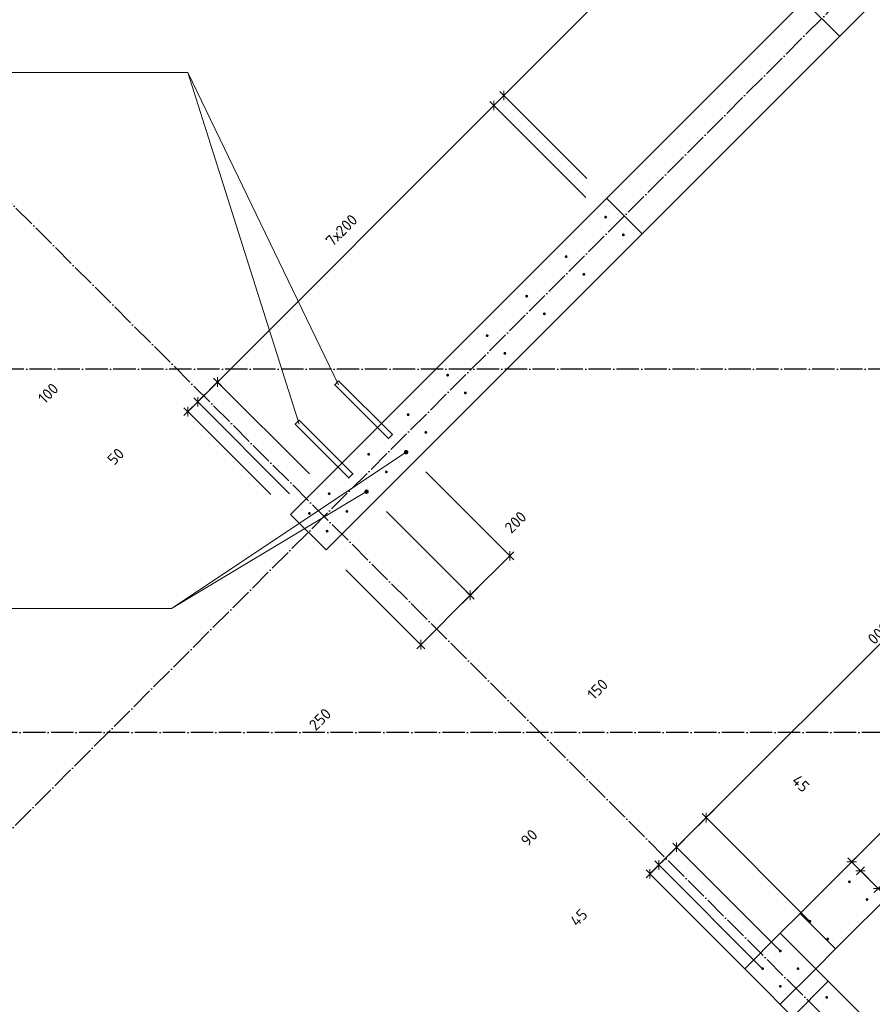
# Model space of a CAD drawing. Header units: millimetres. Extents: x -1001 to 124100, y -72947 to 40304.
# Tile 38 of 104: x 88541 to 91594, y -57073 to -53549. Entities that reach past the tile are written whole.
import ezdxf

# ---------------------------------------------------------------- set-up
doc = ezdxf.new("R2010")
doc.units = ezdxf.units.MM
doc.header["$PDMODE"] = 65
for name, pattern in [('______11', [100, 80, -10, 0, -10]), ('______5', [220, 160, -20, 20, -20]), ('________', [0])]:
    doc.linetypes.add(name, pattern=pattern)
doc.layers.add('Арм.стержн. Выпуски', color=180, linetype='Continuous', lineweight=35)
doc.layers.add('Размерная линия_ общее_1', color=7, linetype='Continuous', lineweight=13)
doc.layers.add('Осевая линия_ общее', color=7, linetype='______5', lineweight=13, true_color=0xa0a0a0)
doc.styles.add('ISOCPEUR', font='ISOCPEUR')
doc.dimstyles.new('DIMSTYLE_11', dxfattribs={"dimtxt": 40, "dimasz": 40, "dimexe": 0, "dimexo": 0, "dimgap": 20, "dimtad": 2, "dimdec": 0, "dimrnd": 5, "dimzin": 12, "dimdsep": 46, "dimtxsty": 'ISOCPEUR', "dimblk1": 'ALL_ML_STRICH', "dimblk2": 'ALL_ML_STRICH', "dimsah": 1, "dimcen": 0, "dimclrd": 7, "dimclre": 256, "dimclrt": 7, "dimadec": 0, "dimazin": 0, "dimtfac": 1, "dimtdec": 0, "dimtix": 1, "dimtmove": 2, "dimatfit": 3, "dimfxl": 0, "dimtvp": 1.2, "dimtzin": 0, "dimlwd": 0, "dimlwe": -3, "dimarcsym": 0})
doc.dimstyles.new('DIMSTYLE_9', dxfattribs={"dimtxt": 40, "dimasz": 40, "dimexe": 0, "dimexo": 0, "dimgap": 20, "dimtad": 2, "dimdec": 0, "dimrnd": 5, "dimzin": 12, "dimdsep": 46, "dimtxsty": 'ISOCPEUR', "dimblk1": 'ALL_ML_STRICH', "dimblk2": 'ALL_ML_STRICH', "dimsah": 1, "dimcen": 0, "dimclrd": 7, "dimclre": 256, "dimclrt": 7, "dimadec": 0, "dimazin": 0, "dimtfac": 1, "dimtdec": 0, "dimtix": 1, "dimtmove": 2, "dimatfit": 3, "dimfxl": 0, "dimtzin": 0, "dimlwd": 0, "dimlwe": -3, "dimarcsym": 0})

# ---------------------------------------------------------------- blocks, each defined once
blk = doc.blocks.new('СЛОЖНЫЙ_ОБЪЕКТ_0')
at = {"layer": 'Осевая линия_ общее', "color": 253, "linetype": '______11', "lineweight": -3, "true_color": 0xa0a0a0, "transparency": 33554687}
for p, q in [((84349.3, -60608.6), (98753.1, -46204.8)), ((95945.9, -61640.9), (87899, -53594.1))]:
    blk.add_line(p, q, dxfattribs=at)
blk = doc.blocks.new('ALL_ML_STRICH')
at = {"color": 0, "linetype": 'ByBlock', "lineweight": -2}
for p, q in [((-1, 0), (0.5, 0)), ((-0.3, -0.3), (0.3, 0.3)), ((0, -0.5), (0, 0.5))]:
    blk.add_line(p, q, dxfattribs=at)
blk = doc.blocks.new('*D202')
at = {"layer": 'DEFPOINTS', "color": 7, "linetype": 'Continuous', "lineweight": 13, "transparency": 33554687}
for p in [(89924.9, -55096.7), (89783.5, -55238.1), (90296, -55467.8)]:
    blk.add_point(p, dxfattribs=at)
at = {"layer": 'Размерная линия_ общее_1', "color": 253, "linetype": 'Continuous', "lineweight": -2, "true_color": 0xa0a0a0, "transparency": 33554687}
for p, q in [((89995.6, -55167.4), (90296, -55467.8)), ((89854.2, -55308.8), (90154.6, -55609.2))]:
    blk.add_line(p, q, dxfattribs=at)
at = {"layer": 'Размерная линия_ общее_1', "color": 7, "linetype": 'Continuous', "lineweight": -2, "transparency": 33554687}
blk.add_line((90296, -55467.8), (90154.6, -55609.2), dxfattribs=at)
at = {"layer": 'Размерная линия_ общее_1', "color": 7, "linetype": 'Continuous', "lineweight": 13, "transparency": 33554687, "xscale": 40, "yscale": 40, "zscale": 40}
for p, rotation in [((90296, -55467.8), 45.00000000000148), ((90154.6, -55609.2), 225.0000000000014)]:
    blk.add_blockref('ALL_ML_STRICH', p, dxfattribs=dict(at, rotation=rotation))
at = {"layer": 'Размерная линия_ общее_1', "color": 7, "linetype": 'Continuous', "lineweight": 13, "transparency": 33554687, "insert": (90316.5, -55347.5), "char_height": 40, "width": 120, "attachment_point": 5, "rotation": 45, "style": 'ISOCPEUR'}
blk.add_mtext('\\A1;{200}', dxfattribs=at)
blk = doc.blocks.new('*D203')
at = {"layer": 'DEFPOINTS', "color": 7, "linetype": 'Continuous', "lineweight": 13, "transparency": 33554687}
for p in [(89783.5, -55238.1), (89638.5, -55446.7), (90154.6, -55609.2)]:
    blk.add_point(p, dxfattribs=at)
at = {"layer": 'Размерная линия_ общее_1', "color": 253, "linetype": 'Continuous', "lineweight": -2, "true_color": 0xa0a0a0, "transparency": 33554687}
for p, q in [((89854.2, -55308.8), (90154.6, -55609.2)), ((89709.2, -55517.4), (89977.8, -55786))]:
    blk.add_line(p, q, dxfattribs=at)
at = {"layer": 'Размерная линия_ общее_1', "color": 7, "linetype": 'Continuous', "lineweight": -2, "transparency": 33554687}
blk.add_line((90154.6, -55609.2), (89977.8, -55786), dxfattribs=at)
at = {"layer": 'Размерная линия_ общее_1', "color": 7, "linetype": 'Continuous', "lineweight": 13, "transparency": 33554687, "xscale": 40, "yscale": 40, "zscale": 40}
for p, rotation in [((90154.6, -55609.2), 45.00000000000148), ((89977.8, -55786), 225.0000000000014)]:
    blk.add_blockref('ALL_ML_STRICH', p, dxfattribs=dict(at, rotation=rotation))
at = {"layer": 'Размерная линия_ общее_1', "color": 7, "linetype": 'Continuous', "lineweight": 13, "transparency": 33554687, "insert": (89616.8, -56053.2), "char_height": 40, "width": 120, "attachment_point": 5, "rotation": 45, "style": 'ISOCPEUR'}
blk.add_mtext('\\A1;{250}', dxfattribs=at)
blk = doc.blocks.new('*D429')
at = {"layer": 'DEFPOINTS', "color": 7, "linetype": 'Continuous', "lineweight": 13, "transparency": 33554687}
for p in [(89143.5, -54951.7), (89511.2, -55319.4), (89578.8, -55316.2)]:
    blk.add_point(p, dxfattribs=at)
at = {"layer": 'Размерная линия_ общее_1', "color": 7, "linetype": 'Continuous', "lineweight": -2, "transparency": 33554687}
blk.add_line((89143.5, -54951.7), (89178.9, -54916.4), dxfattribs=at)
at = {"layer": 'Размерная линия_ общее_1', "color": 253, "linetype": 'Continuous', "lineweight": -2, "true_color": 0xa0a0a0, "transparency": 33554687}
for p, q in [((89508, -55245.5), (89178.9, -54916.4)), ((89440.5, -55248.7), (89143.5, -54951.7))]:
    blk.add_line(p, q, dxfattribs=at)
at = {"layer": 'Размерная линия_ общее_1', "color": 7, "linetype": 'Continuous', "lineweight": 13, "transparency": 33554687, "yscale": 40, "zscale": 40}
for p, xscale, rotation in [((89178.9, -54916.4), 40, 45.0000000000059), ((89143.5, -54951.7), 40.00000000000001, 225.0000000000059)]:
    blk.add_blockref('ALL_ML_STRICH', p, dxfattribs=dict(at, xscale=xscale, rotation=rotation))
at = {"layer": 'Размерная линия_ общее_1', "color": 7, "linetype": 'Continuous', "lineweight": 13, "transparency": 33554687, "insert": (88885.3, -55112.2), "char_height": 40, "width": 80, "attachment_point": 5, "rotation": 45, "style": 'ISOCPEUR'}
blk.add_mtext('\\A1;{50}', dxfattribs=at)
blk = doc.blocks.new('*D430')
at = {"layer": 'DEFPOINTS', "color": 7, "linetype": 'Continuous', "lineweight": 13, "transparency": 33554687}
for p in [(89178.9, -54916.4), (89649.5, -55245.5), (89578.8, -55316.2)]:
    blk.add_point(p, dxfattribs=at)
at = {"layer": 'Размерная линия_ общее_1', "color": 7, "linetype": 'Continuous', "lineweight": -2, "transparency": 33554687}
blk.add_line((89178.9, -54916.4), (89249.6, -54845.7), dxfattribs=at)
at = {"layer": 'Размерная линия_ общее_1', "color": 253, "linetype": 'Continuous', "lineweight": -2, "true_color": 0xa0a0a0, "transparency": 33554687}
for p, q in [((89578.8, -55174.8), (89249.6, -54845.7)), ((89508, -55245.5), (89178.9, -54916.4))]:
    blk.add_line(p, q, dxfattribs=at)
at = {"layer": 'Размерная линия_ общее_1', "color": 7, "linetype": 'Continuous', "lineweight": 13, "transparency": 33554687, "yscale": 40, "zscale": 40}
for p, xscale, rotation in [((89249.6, -54845.7), 40, 45.0000000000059), ((89178.9, -54916.4), 40.00000000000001, 225.0000000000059)]:
    blk.add_blockref('ALL_ML_STRICH', p, dxfattribs=dict(at, xscale=xscale, rotation=rotation))
at = {"layer": 'Размерная линия_ общее_1', "color": 7, "linetype": 'Continuous', "lineweight": 13, "transparency": 33554687, "insert": (88643.5, -54886), "char_height": 40, "width": 120, "attachment_point": 5, "rotation": 45, "style": 'ISOCPEUR'}
blk.add_mtext('\\A1;{100}', dxfattribs=at)
blk = doc.blocks.new('*D431')
at = {"layer": 'DEFPOINTS', "color": 7, "linetype": 'Continuous', "lineweight": 13, "transparency": 33554687}
for p in [(90639.4, -54255.6), (89249.6, -54845.7), (89649.5, -55245.5)]:
    blk.add_point(p, dxfattribs=at)
at = {"layer": 'Размерная линия_ общее_1', "color": 7, "linetype": 'Continuous', "lineweight": -2, "transparency": 33554687}
blk.add_line((89249.6, -54845.7), (90239.5, -53855.7), dxfattribs=at)
at = {"layer": 'Размерная линия_ общее_1', "color": 253, "linetype": 'Continuous', "lineweight": -2, "true_color": 0xa0a0a0, "transparency": 33554687}
for p, q in [((90568.7, -54184.9), (90239.5, -53855.7)), ((89578.8, -55174.8), (89249.6, -54845.7))]:
    blk.add_line(p, q, dxfattribs=at)
at = {"layer": 'Размерная линия_ общее_1', "color": 7, "linetype": 'Continuous', "lineweight": 13, "transparency": 33554687, "yscale": 40, "zscale": 40}
for p, xscale, rotation in [((90239.5, -53855.7), 40, 45.0000000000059), ((89249.6, -54845.7), 40.00000000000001, 225.0000000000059)]:
    blk.add_blockref('ALL_ML_STRICH', p, dxfattribs=dict(at, xscale=xscale, rotation=rotation))
at = {"layer": 'Размерная линия_ общее_1', "color": 7, "linetype": 'Continuous', "lineweight": 13, "transparency": 33554687, "insert": (89632.9, -54335.1), "char_height": 40, "width": 2, "attachment_point": 1, "rotation": 45, "line_spacing_factor": 0.60241, "style": 'ISOCPEUR'}
blk.add_mtext('7х200', dxfattribs=at)
blk = doc.blocks.new('*D432')
at = {"layer": 'DEFPOINTS', "color": 7, "linetype": 'Continuous', "lineweight": 13, "transparency": 33554687}
for p in [(90239.5, -53855.7), (90642.6, -54188), (90639.4, -54255.6)]:
    blk.add_point(p, dxfattribs=at)
at = {"layer": 'Размерная линия_ общее_1', "color": 7, "linetype": 'Continuous', "lineweight": -2, "transparency": 33554687}
blk.add_line((90239.5, -53855.7), (90274.9, -53820.3), dxfattribs=at)
at = {"layer": 'Размерная линия_ общее_1', "color": 253, "linetype": 'Continuous', "lineweight": -2, "true_color": 0xa0a0a0, "transparency": 33554687}
for p, q in [((90571.9, -54117.3), (90274.9, -53820.3)), ((90568.7, -54184.9), (90239.5, -53855.7))]:
    blk.add_line(p, q, dxfattribs=at)
at = {"layer": 'Размерная линия_ общее_1', "color": 7, "linetype": 'Continuous', "lineweight": 13, "transparency": 33554687, "yscale": 40, "zscale": 40}
for p, xscale, rotation in [((90239.5, -53855.7), 40.00000000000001, 225.0000000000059), ((90274.9, -53820.3), 40, 45.0000000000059)]:
    blk.add_blockref('ALL_ML_STRICH', p, dxfattribs=dict(at, xscale=xscale, rotation=rotation))
at = {"layer": 'Размерная линия_ общее_1', "color": 7, "linetype": 'Continuous', "lineweight": 13, "transparency": 33554687, "insert": (90122.9, -53392.9), "char_height": 40, "width": 80, "attachment_point": 5, "rotation": 45, "style": 'ISOCPEUR'}
blk.add_mtext('\\A1;{50}', dxfattribs=at)
blk = doc.blocks.new('*D433')
at = {"layer": 'DEFPOINTS', "color": 7, "linetype": 'Continuous', "lineweight": 13, "transparency": 33554687}
for p in [(91349.7, -53480.9), (90274.9, -53820.3), (90642.6, -54188)]:
    blk.add_point(p, dxfattribs=at)
at = {"layer": 'Размерная линия_ общее_1', "color": 7, "linetype": 'Continuous', "lineweight": -2, "transparency": 33554687}
blk.add_line((90274.9, -53820.3), (90982, -53113.2), dxfattribs=at)
at = {"layer": 'Размерная линия_ общее_1', "color": 253, "linetype": 'Continuous', "lineweight": -2, "true_color": 0xa0a0a0, "transparency": 33554687}
for p, q in [((91279, -53410.2), (90982, -53113.2)), ((90571.9, -54117.3), (90274.9, -53820.3))]:
    blk.add_line(p, q, dxfattribs=at)
at = {"layer": 'Размерная линия_ общее_1', "color": 7, "linetype": 'Continuous', "lineweight": 13, "transparency": 33554687, "yscale": 40, "zscale": 40}
for p, xscale, rotation in [((90982, -53113.2), 40, 45.0000000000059), ((90274.9, -53820.3), 40.00000000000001, 225.0000000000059)]:
    blk.add_blockref('ALL_ML_STRICH', p, dxfattribs=dict(at, xscale=xscale, rotation=rotation))
at = {"layer": 'Размерная линия_ общее_1', "color": 7, "linetype": 'Continuous', "lineweight": 13, "transparency": 33554687, "insert": (90583.2, -53413.1), "char_height": 40, "width": 160, "attachment_point": 5, "rotation": 45, "style": 'ISOCPEUR'}
blk.add_mtext('\\A1;{1000}', dxfattribs=at)
blk = doc.blocks.new('*D603')
at = {"layer": 'DEFPOINTS', "color": 7, "linetype": 'Continuous', "lineweight": 13, "transparency": 33554687}
for p in [(92838.5, -54566), (93280.6, -55008.1), (91441.8, -56846.9)]:
    blk.add_point(p, dxfattribs=at)
at = {"layer": 'Размерная линия_ общее_1', "color": 7, "linetype": 'Continuous', "lineweight": -2, "transparency": 33554687}
blk.add_line((92838.5, -54566), (90999.7, -56404.8), dxfattribs=at)
at = {"layer": 'Размерная линия_ общее_1', "color": 253, "linetype": 'Continuous', "lineweight": -2, "true_color": 0xa0a0a0, "transparency": 33554687}
for p, q in [((93209.9, -54937.4), (92838.5, -54566)), ((91371.1, -56776.2), (90999.7, -56404.8))]:
    blk.add_line(p, q, dxfattribs=at)
at = {"layer": 'Размерная линия_ общее_1', "color": 7, "linetype": 'Continuous', "lineweight": 13, "transparency": 33554687, "xscale": 40, "yscale": 40, "zscale": 40}
for p, rotation in [((92838.5, -54566), 44.99999998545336), ((90999.7, -56404.8), 224.9999999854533)]:
    blk.add_blockref('ALL_ML_STRICH', p, dxfattribs=dict(at, rotation=rotation))
at = {"layer": 'Размерная линия_ общее_1', "color": 7, "linetype": 'Continuous', "lineweight": 13, "transparency": 33554687, "insert": (91807.4, -55583), "char_height": 40, "width": 2, "attachment_point": 1, "rotation": 225, "line_spacing_factor": 0.60241, "style": 'ISOCPEUR'}
blk.add_mtext('13х200=2600', dxfattribs=at)
blk = doc.blocks.new('*D604')
at = {"layer": 'DEFPOINTS', "color": 7, "linetype": 'Continuous', "lineweight": 13, "transparency": 33554687}
for p in [(90999.7, -56404.8), (91441.8, -56846.9), (91335.8, -56953)]:
    blk.add_point(p, dxfattribs=at)
at = {"layer": 'Размерная линия_ общее_1', "color": 7, "linetype": 'Continuous', "lineweight": -2, "transparency": 33554687}
blk.add_line((90999.7, -56404.8), (90893.6, -56510.9), dxfattribs=at)
at = {"layer": 'Размерная линия_ общее_1', "color": 253, "linetype": 'Continuous', "lineweight": -2, "true_color": 0xa0a0a0, "transparency": 33554687}
for p, q in [((91371.1, -56776.2), (90999.7, -56404.8)), ((91265.1, -56882.3), (90893.6, -56510.9))]:
    blk.add_line(p, q, dxfattribs=at)
at = {"layer": 'Размерная линия_ общее_1', "color": 7, "linetype": 'Continuous', "lineweight": 13, "transparency": 33554687, "xscale": 40, "yscale": 40, "zscale": 40}
for p, rotation in [((90999.7, -56404.8), 44.99999998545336), ((90893.6, -56510.9), 224.9999999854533)]:
    blk.add_blockref('ALL_ML_STRICH', p, dxfattribs=dict(at, rotation=rotation))
at = {"layer": 'Размерная линия_ общее_1', "color": 7, "linetype": 'Continuous', "lineweight": 13, "transparency": 33554687, "insert": (90610.6, -55945.4), "char_height": 40, "width": 120, "attachment_point": 5, "rotation": 45, "style": 'ISOCPEUR'}
blk.add_mtext('\\A1;{150}', dxfattribs=at)
blk = doc.blocks.new('*D605')
at = {"layer": 'DEFPOINTS', "color": 7, "linetype": 'Continuous', "lineweight": 13, "transparency": 33554687}
for p in [(90893.6, -56510.9), (91335.8, -56953), (91272.5, -57016.3)]:
    blk.add_point(p, dxfattribs=at)
at = {"layer": 'Размерная линия_ общее_1', "color": 7, "linetype": 'Continuous', "lineweight": -2, "transparency": 33554687}
blk.add_line((90893.6, -56510.9), (90830.3, -56574.2), dxfattribs=at)
at = {"layer": 'Размерная линия_ общее_1', "color": 253, "linetype": 'Continuous', "lineweight": -2, "true_color": 0xa0a0a0, "transparency": 33554687}
for p, q in [((91265.1, -56882.3), (90893.6, -56510.9)), ((91201.7, -56945.6), (90830.3, -56574.2))]:
    blk.add_line(p, q, dxfattribs=at)
at = {"layer": 'Размерная линия_ общее_1', "color": 7, "linetype": 'Continuous', "lineweight": 13, "transparency": 33554687, "xscale": 40, "yscale": 40, "zscale": 40}
for p, rotation in [((90893.6, -56510.9), 44.99999998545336), ((90830.3, -56574.2), 224.9999999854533)]:
    blk.add_blockref('ALL_ML_STRICH', p, dxfattribs=dict(at, rotation=rotation))
at = {"layer": 'Размерная линия_ общее_1', "color": 7, "linetype": 'Continuous', "lineweight": 13, "transparency": 33554687, "insert": (90365.6, -56476.6), "char_height": 40, "width": 80, "attachment_point": 5, "rotation": 45, "style": 'ISOCPEUR'}
blk.add_mtext('\\A1;{90}', dxfattribs=at)
blk = doc.blocks.new('*D606')
at = {"layer": 'DEFPOINTS', "color": 7, "linetype": 'Continuous', "lineweight": 13, "transparency": 33554687}
for p in [(90830.3, -56574.2), (91208.5, -57016.7), (91272.5, -57016.3)]:
    blk.add_point(p, dxfattribs=at)
at = {"layer": 'Размерная линия_ общее_1', "color": 7, "linetype": 'Continuous', "lineweight": -2, "transparency": 33554687}
blk.add_line((90830.3, -56574.2), (90798.2, -56606.3), dxfattribs=at)
at = {"layer": 'Размерная линия_ общее_1', "color": 253, "linetype": 'Continuous', "lineweight": -2, "true_color": 0xa0a0a0, "transparency": 33554687}
for p, q in [((91201.7, -56945.6), (90830.3, -56574.2)), ((91137.8, -56946), (90798.2, -56606.3))]:
    blk.add_line(p, q, dxfattribs=at)
at = {"layer": 'Размерная линия_ общее_1', "color": 7, "linetype": 'Continuous', "lineweight": 13, "transparency": 33554687, "xscale": 40, "yscale": 40, "zscale": 40}
for p, rotation in [((90830.3, -56574.2), 44.99999998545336), ((90798.2, -56606.3), 224.9999999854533)]:
    blk.add_blockref('ALL_ML_STRICH', p, dxfattribs=dict(at, rotation=rotation))
at = {"layer": 'Размерная линия_ общее_1', "color": 7, "linetype": 'Continuous', "lineweight": 13, "transparency": 33554687, "insert": (90543.3, -56762.4), "char_height": 40, "width": 80, "attachment_point": 5, "rotation": 45, "style": 'ISOCPEUR'}
blk.add_mtext('\\A1;{45}', dxfattribs=at)
blk = doc.blocks.new('*D633')
at = {"layer": 'DEFPOINTS', "color": 7, "linetype": 'Continuous', "lineweight": 13, "transparency": 33554687}
for p in [(91520.3, -56563), (91590.2, -56556.7), (91511.8, -56571.5)]:
    blk.add_point(p, dxfattribs=at)
at = {"layer": 'Размерная линия_ общее_1', "color": 253, "linetype": 'Continuous', "lineweight": -2, "true_color": 0xa0a0a0, "transparency": 33554687}
for p, q in [((91520.3, -56563), (91520.3, -56563)), ((91552.1, -56594.9), (91552.1, -56594.9))]:
    blk.add_line(p, q, dxfattribs=at)
at = {"layer": 'Размерная линия_ общее_1', "color": 7, "linetype": 'Continuous', "lineweight": -2, "transparency": 33554687}
blk.add_line((91520.3, -56563), (91552.1, -56594.9), dxfattribs=at)
at = {"layer": 'Размерная линия_ общее_1', "color": 7, "linetype": 'Continuous', "lineweight": 13, "transparency": 33554687, "xscale": 40, "yscale": 40, "zscale": 40}
for p, rotation in [((91520.3, -56563), 135.0000000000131), ((91552.1, -56594.9), 315.0000000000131)]:
    blk.add_blockref('ALL_ML_STRICH', p, dxfattribs=dict(at, rotation=rotation))
at = {"layer": 'Размерная линия_ общее_1', "color": 7, "linetype": 'Continuous', "lineweight": 13, "transparency": 33554687, "insert": (91338, -56282.6), "char_height": 40, "width": 80, "attachment_point": 5, "rotation": 315, "style": 'ISOCPEUR'}
blk.add_mtext('\\A1;{45}', dxfattribs=at)
blk = doc.blocks.new('*D634')
at = {"layer": 'DEFPOINTS', "color": 7, "linetype": 'Continuous', "lineweight": 13, "transparency": 33554687}
for p in [(91590.2, -56556.7), (91552.1, -56594.9), (91653.5, -56620)]:
    blk.add_point(p, dxfattribs=at)
at = {"layer": 'Размерная линия_ общее_1', "color": 253, "linetype": 'Continuous', "lineweight": -2, "true_color": 0xa0a0a0, "transparency": 33554687}
for p, q in [((91552.1, -56594.9), (91552.1, -56594.9)), ((91615.4, -56658.2), (91615.4, -56658.2))]:
    blk.add_line(p, q, dxfattribs=at)
at = {"layer": 'Размерная линия_ общее_1', "color": 7, "linetype": 'Continuous', "lineweight": -2, "transparency": 33554687}
blk.add_line((91552.1, -56594.9), (91615.4, -56658.2), dxfattribs=at)
at = {"layer": 'Размерная линия_ общее_1', "color": 7, "linetype": 'Continuous', "lineweight": 13, "transparency": 33554687, "xscale": 40, "yscale": 40, "zscale": 40}
for p, rotation in [((91552.1, -56594.9), 135.0000000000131), ((91615.4, -56658.2), 315.0000000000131)]:
    blk.add_blockref('ALL_ML_STRICH', p, dxfattribs=dict(at, rotation=rotation))
at = {"layer": 'Размерная линия_ общее_1', "color": 7, "linetype": 'Continuous', "lineweight": 13, "transparency": 33554687, "insert": (91959.8, -56451.5), "char_height": 40, "width": 80, "attachment_point": 5, "rotation": 315, "style": 'ISOCPEUR'}
blk.add_mtext('\\A1;{90}', dxfattribs=at)

msp = doc.modelspace()

# ---------------------------------------------------------------- hatches: boundary and pattern name
at = {"layer": 'Арм.стержн. Выпуски', "linetype": 'Continuous', "lineweight": 35, "transparency": 33554687}
for color, points in [(4, [(90644.4, -54255.6), (90644, -54253.7), (90643, -54252), (90641.3, -54250.9), (90639.4, -54250.6), (90637.5, -54250.9), (90635.9, -54252), (90634.8, -54253.7), (90634.4, -54255.6), (90634.8, -54257.5), (90635.9, -54259.1), (90637.5, -54260.2), (90639.4, -54260.6), (90641.3, -54260.2), (90643, -54259.1), (90644, -54257.5)]), (4, [(90707.7, -54318.9), (90707.3, -54317), (90706.3, -54315.3), (90704.6, -54314.3), (90702.7, -54313.9), (90700.8, -54314.3), (90699.2, -54315.3), (90698.1, -54317), (90697.7, -54318.9), (90698.1, -54320.8), (90699.2, -54322.4), (90700.8, -54323.5), (90702.7, -54323.9), (90704.6, -54323.5), (90706.3, -54322.4), (90707.3, -54320.8)]), (4, [(90503, -54397), (90502.6, -54395.1), (90501.5, -54393.5), (90499.9, -54392.4), (90498, -54392), (90496.1, -54392.4), (90494.5, -54393.5), (90493.4, -54395.1), (90493, -54397), (90493.4, -54398.9), (90494.5, -54400.5), (90496.1, -54401.6), (90498, -54402), (90499.9, -54401.6), (90501.5, -54400.5), (90502.6, -54398.9)]), (4, [(90566.3, -54460.3), (90565.9, -54458.4), (90564.8, -54456.8), (90563.2, -54455.7), (90561.3, -54455.3), (90559.4, -54455.7), (90557.8, -54456.8), (90556.7, -54458.4), (90556.3, -54460.3), (90556.7, -54462.2), (90557.8, -54463.8), (90559.4, -54464.9), (90561.3, -54465.3), (90563.2, -54464.9), (90564.8, -54463.8), (90565.9, -54462.2)]), (4, [(90361.6, -54538.4), (90361.2, -54536.5), (90360.1, -54534.9), (90358.5, -54533.8), (90356.6, -54533.4), (90354.7, -54533.8), (90353, -54534.9), (90352, -54536.5), (90351.6, -54538.4), (90352, -54540.3), (90353, -54541.9), (90354.7, -54543), (90356.6, -54543.4), (90358.5, -54543), (90360.1, -54541.9), (90361.2, -54540.3)]), (4, [(90424.9, -54601.7), (90424.5, -54599.8), (90423.4, -54598.2), (90421.8, -54597.1), (90419.9, -54596.7), (90418, -54597.1), (90416.3, -54598.2), (90415.3, -54599.8), (90414.9, -54601.7), (90415.3, -54603.6), (90416.3, -54605.3), (90418, -54606.3), (90419.9, -54606.7), (90421.8, -54606.3), (90423.4, -54605.3), (90424.5, -54603.6)]), (4, [(90220.2, -54679.8), (90219.8, -54677.9), (90218.7, -54676.3), (90217.1, -54675.2), (90215.2, -54674.8), (90213.2, -54675.2), (90211.6, -54676.3), (90210.5, -54677.9), (90210.2, -54679.8), (90210.5, -54681.7), (90211.6, -54683.4), (90213.2, -54684.5), (90215.2, -54684.8), (90217.1, -54684.5), (90218.7, -54683.4), (90219.8, -54681.7)]), (4, [(90283.5, -54743.1), (90283.1, -54741.2), (90282, -54739.6), (90280.4, -54738.5), (90278.5, -54738.1), (90276.5, -54738.5), (90274.9, -54739.6), (90273.8, -54741.2), (90273.5, -54743.1), (90273.8, -54745.1), (90274.9, -54746.7), (90276.5, -54747.8), (90278.5, -54748.1), (90280.4, -54747.8), (90282, -54746.7), (90283.1, -54745.1)]), (4, [(90078.7, -54821.3), (90078.3, -54819.3), (90077.3, -54817.7), (90075.6, -54816.6), (90073.7, -54816.3), (90071.8, -54816.6), (90070.2, -54817.7), (90069.1, -54819.3), (90068.7, -54821.3), (90069.1, -54823.2), (90070.2, -54824.8), (90071.8, -54825.9), (90073.7, -54826.3), (90075.6, -54825.9), (90077.3, -54824.8), (90078.3, -54823.2)]), (4, [(90142, -54884.6), (90141.7, -54882.6), (90140.6, -54881), (90139, -54879.9), (90137, -54879.6), (90135.1, -54879.9), (90133.5, -54881), (90132.4, -54882.6), (90132, -54884.6), (90132.4, -54886.5), (90133.5, -54888.1), (90135.1, -54889.2), (90137, -54889.6), (90139, -54889.2), (90140.6, -54888.1), (90141.7, -54886.5)]), (4, [(89937.3, -54962.7), (89936.9, -54960.8), (89935.8, -54959.1), (89934.2, -54958.1), (89932.3, -54957.7), (89930.4, -54958.1), (89928.8, -54959.1), (89927.7, -54960.8), (89927.3, -54962.7), (89927.7, -54964.6), (89928.8, -54966.2), (89930.4, -54967.3), (89932.3, -54967.7), (89934.2, -54967.3), (89935.8, -54966.2), (89936.9, -54964.6)]), (4, [(90000.6, -55026), (90000.2, -55024.1), (89999.2, -55022.4), (89997.5, -55021.4), (89995.6, -55021), (89993.7, -55021.4), (89992.1, -55022.4), (89991, -55024.1), (89990.6, -55026), (89991, -55027.9), (89992.1, -55029.5), (89993.7, -55030.6), (89995.6, -55031), (89997.5, -55030.6), (89999.2, -55029.5), (90000.2, -55027.9)]), (4, [(89795.9, -55104.1), (89795.5, -55102.2), (89794.4, -55100.6), (89792.8, -55099.5), (89790.9, -55099.1), (89789, -55099.5), (89787.4, -55100.6), (89786.3, -55102.2), (89785.9, -55104.1), (89786.3, -55106), (89787.4, -55107.6), (89789, -55108.7), (89790.9, -55109.1), (89792.8, -55108.7), (89794.4, -55107.6), (89795.5, -55106)]), (7, [(89932.9, -55096.7), (89932.3, -55093.6), (89930.6, -55091), (89928, -55089.3), (89924.9, -55088.7), (89921.8, -55089.3), (89919.2, -55091), (89917.5, -55093.6), (89916.9, -55096.7), (89917.5, -55099.8), (89919.2, -55102.4), (89921.8, -55104.1), (89924.9, -55104.7), (89928, -55104.1), (89930.6, -55102.4), (89932.3, -55099.8)]), (4, [(89859.2, -55167.4), (89858.8, -55165.5), (89857.7, -55163.9), (89856.1, -55162.8), (89854.2, -55162.4), (89852.3, -55162.8), (89850.7, -55163.9), (89849.6, -55165.5), (89849.2, -55167.4), (89849.6, -55169.3), (89850.7, -55170.9), (89852.3, -55172), (89854.2, -55172.4), (89856.1, -55172), (89857.7, -55170.9), (89858.8, -55169.3)]), (4, [(89654.5, -55245.5), (89654.1, -55243.6), (89653, -55242), (89651.4, -55240.9), (89649.5, -55240.5), (89647.6, -55240.9), (89645.9, -55242), (89644.8, -55243.6), (89644.5, -55245.5), (89644.8, -55247.4), (89645.9, -55249.1), (89647.6, -55250.1), (89649.5, -55250.5), (89651.4, -55250.1), (89653, -55249.1), (89654.1, -55247.4)]), (7, [(89791.5, -55238.1), (89790.9, -55235.1), (89789.1, -55232.5), (89786.5, -55230.7), (89783.5, -55230.1), (89780.4, -55230.7), (89777.8, -55232.5), (89776.1, -55235.1), (89775.5, -55238.1), (89776.1, -55241.2), (89777.8, -55243.8), (89780.4, -55245.5), (89783.5, -55246.1), (89786.5, -55245.5), (89789.1, -55243.8), (89790.9, -55241.2)]), (4, [(89583.8, -55316.2), (89583.4, -55314.3), (89582.3, -55312.7), (89580.7, -55311.6), (89578.8, -55311.2), (89576.8, -55311.6), (89575.2, -55312.7), (89574.1, -55314.3), (89573.8, -55316.2), (89574.1, -55318.1), (89575.2, -55319.8), (89576.8, -55320.8), (89578.8, -55321.2), (89580.7, -55320.8), (89582.3, -55319.8), (89583.4, -55318.1)]), (4, [(89717.8, -55308.8), (89717.4, -55306.9), (89716.3, -55305.3), (89714.7, -55304.2), (89712.8, -55303.8), (89710.9, -55304.2), (89709.2, -55305.3), (89708.2, -55306.9), (89707.8, -55308.8), (89708.2, -55310.7), (89709.2, -55312.4), (89710.9, -55313.4), (89712.8, -55313.8), (89714.7, -55313.4), (89716.3, -55312.4), (89717.4, -55310.7)]), (4, [(89647.1, -55379.5), (89646.7, -55377.6), (89645.6, -55376), (89644, -55374.9), (89642.1, -55374.5), (89640.1, -55374.9), (89638.5, -55376), (89637.4, -55377.6), (89637.1, -55379.5), (89637.4, -55381.4), (89638.5, -55383.1), (89640.1, -55384.2), (89642.1, -55384.5), (89644, -55384.2), (89645.6, -55383.1), (89646.7, -55381.4)]), (4, [(91517.3, -56634.6), (91516.9, -56632.7), (91515.9, -56631.1), (91514.2, -56630), (91512.3, -56629.6), (91510.4, -56630), (91508.8, -56631.1), (91507.7, -56632.7), (91507.3, -56634.6), (91507.7, -56636.5), (91508.8, -56638.1), (91510.4, -56639.2), (91512.3, -56639.6), (91514.2, -56639.2), (91515.9, -56638.1), (91516.9, -56636.5)]), (4, [(91580.6, -56697.9), (91580.2, -56696), (91579.2, -56694.4), (91577.5, -56693.3), (91575.6, -56692.9), (91573.7, -56693.3), (91572.1, -56694.4), (91571, -56696), (91570.6, -56697.9), (91571, -56699.8), (91572.1, -56701.5), (91573.7, -56702.5), (91575.6, -56702.9), (91577.5, -56702.5), (91579.2, -56701.5), (91580.2, -56699.8)]), (4, [(91375.9, -56776), (91375.5, -56774.1), (91374.4, -56772.5), (91372.8, -56771.4), (91370.9, -56771), (91369, -56771.4), (91367.4, -56772.5), (91366.3, -56774.1), (91365.9, -56776), (91366.3, -56777.9), (91367.4, -56779.6), (91369, -56780.7), (91370.9, -56781), (91372.8, -56780.7), (91374.4, -56779.6), (91375.5, -56777.9)]), (4, [(91439.2, -56839.3), (91438.8, -56837.4), (91437.7, -56835.8), (91436.1, -56834.7), (91434.2, -56834.3), (91432.3, -56834.7), (91430.7, -56835.8), (91429.6, -56837.4), (91429.2, -56839.3), (91429.6, -56841.3), (91430.7, -56842.9), (91432.3, -56844), (91434.2, -56844.3), (91436.1, -56844), (91437.7, -56842.9), (91438.8, -56841.3)]), (4, [(91269.9, -56882.1), (91269.5, -56880.2), (91268.4, -56878.5), (91266.8, -56877.5), (91264.9, -56877.1), (91262.9, -56877.5), (91261.3, -56878.5), (91260.2, -56880.2), (91259.9, -56882.1), (91260.2, -56884), (91261.3, -56885.6), (91262.9, -56886.7), (91264.9, -56887.1), (91266.8, -56886.7), (91268.4, -56885.6), (91269.5, -56884)]), (4, [(91206.5, -56945.4), (91206.2, -56943.5), (91205.1, -56941.9), (91203.5, -56940.8), (91201.5, -56940.4), (91199.6, -56940.8), (91198, -56941.9), (91196.9, -56943.5), (91196.5, -56945.4), (91196.9, -56947.3), (91198, -56948.9), (91199.6, -56950), (91201.5, -56950.4), (91203.5, -56950), (91205.1, -56948.9), (91206.2, -56947.3)]), (4, [(91333.2, -56945.4), (91332.8, -56943.5), (91331.7, -56941.9), (91330.1, -56940.8), (91328.2, -56940.4), (91326.2, -56940.8), (91324.6, -56941.9), (91323.5, -56943.5), (91323.2, -56945.4), (91323.5, -56947.3), (91324.6, -56948.9), (91326.2, -56950), (91328.2, -56950.4), (91330.1, -56950), (91331.7, -56948.9), (91332.8, -56947.3)]), (4, [(91269.9, -57008.7), (91269.5, -57006.8), (91268.4, -57005.2), (91266.8, -57004.1), (91264.9, -57003.7), (91262.9, -57004.1), (91261.3, -57005.2), (91260.2, -57006.8), (91259.9, -57008.7), (91260.2, -57010.6), (91261.3, -57012.2), (91262.9, -57013.3), (91264.9, -57013.7), (91266.8, -57013.3), (91268.4, -57012.2), (91269.5, -57010.6)]), (4, [(91436, -57048.3), (91435.7, -57046.4), (91434.6, -57044.7), (91433, -57043.6), (91431, -57043.3), (91429.1, -57043.6), (91427.5, -57044.7), (91426.4, -57046.4), (91426, -57048.3), (91426.4, -57050.2), (91427.5, -57051.8), (91429.1, -57052.9), (91431, -57053.3), (91433, -57052.9), (91434.6, -57051.8), (91435.7, -57050.2)])]:
    msp.add_hatch(color=color, dxfattribs=at).paths.add_polyline_path(points)

# ---------------------------------------------------------------- linework, layer by layer
at = {"color": 7, "linetype": 'Continuous', "lineweight": 35, "transparency": 33554687}
for p, q in [((89511.2, -55319.4), (94192.3, -50638.4)), ((94319.6, -50765.6), (89638.5, -55446.7)), ((91335.6, -56747.8), (93145.8, -54937.6)), ((93273, -55064.9), (91462.8, -56875)), ((89638.5, -55446.7), (89511.2, -55319.4)), ((91335.6, -56747.8), (91264.9, -56818.5)), ((91462.8, -56875), (91335.6, -56747.8)), ((91137.6, -56945.8), (91264.9, -56818.5)), ((91264.9, -56818.5), (92629.6, -58183.2)), ((91392.1, -56945.8), (91462.8, -56875)), ((92502.3, -58310.5), (91137.6, -56945.8))]:
    msp.add_line(p, q, dxfattribs=at)
at = {"color": 7, "linetype": '________', "lineweight": 35, "transparency": 33554687}
for p, q in [((91477, -53608.2), (91349.7, -53480.9)), ((90642.6, -54188), (90769.9, -54315.3)), ((91392.1, -56945.8), (91264.9, -57073)), ((91309.4, -57117.6), (91436.7, -56990.3))]:
    msp.add_line(p, q, dxfattribs=at)
at = {"layer": 'Арм.стержн. Выпуски', "color": 7, "linetype": 'Continuous', "lineweight": 13, "transparency": 33554687}
for p, q in [((87203, -53738.1), (89143, -53738.1)), ((89143, -53738.1), (89683.4, -54855.2)), ((89143, -53738.1), (89542, -54996.6)), ((89084.8, -55656.6), (89924.9, -55096.7)), ((89084.8, -55656.6), (89783.5, -55238.1)), ((87184.8, -55656.6), (89084.8, -55656.6))]:
    msp.add_line(p, q, dxfattribs=at)
at = {"layer": 'Арм.стержн. Выпуски', "color": 7, "linetype": 'Continuous', "lineweight": 35, "transparency": 33554687}
for points in [[(89683.4, -54841.1), (89875.7, -55033.4), (89861.6, -55047.5), (89669.3, -54855.2), (89683.4, -54841.1)], [(89542, -54982.5), (89734.3, -55174.8), (89720.2, -55188.9), (89527.8, -54996.6), (89542, -54982.5)]]:
    msp.add_lwpolyline(points, dxfattribs=at)
at = {"layer": 'Осевая линия_ общее', "color": 253, "linetype": '______11', "lineweight": -3, "true_color": 0xa0a0a0, "transparency": 33554687}
for p, q in [((102370, -54800), (77142.2, -54800)), ((105150, -56100), (77142.2, -56100))]:
    msp.add_line(p, q, dxfattribs=at)

# ---------------------------------------------------------------- block references
msp.add_blockref('СЛОЖНЫЙ_ОБЪЕКТ_0', (0, 0), dxfattribs=at)

# ---------------------------------------------------------------- dimensions: what is measured, and where the dimension line sits
at = {"layer": 'Размерная линия_ общее_1', "color": 7, "linetype": 'Continuous', "lineweight": 13, "transparency": 33554687}
for base, p1, p2, angle, dimstyle, picture, middle in [((90982, -53113.2), (90571.9, -54117.3), (91279, -53410.2), 45, 'DIMSTYLE_9', '*D433', (90583.2, -53413.1)), ((90274.9, -53820.3), (90568.7, -54184.9), (90571.9, -54117.3), 45, 'DIMSTYLE_11', '*D432', (90122.9, -53392.9)), ((89249.6, -54845.7), (89508, -55245.5), (89578.8, -55174.8), 45, 'DIMSTYLE_11', '*D430', (88643.5, -54886)), ((89178.9, -54916.4), (89440.5, -55248.7), (89508, -55245.5), 45, 'DIMSTYLE_11', '*D429', (88885.3, -55112.2)), ((90154.6, -55609.2), (89995.6, -55167.4), (89854.2, -55308.8), 225, 'DIMSTYLE_9', '*D202', (90316.5, -55347.5)), ((89977.8, -55786), (89854.2, -55308.8), (89709.2, -55517.4), 225, 'DIMSTYLE_9', '*D203', (89616.8, -56053.2)), ((90893.6, -56510.9), (91371.1, -56776.2), (91265.1, -56882.3), 225, 'DIMSTYLE_9', '*D604', (90610.6, -55945.4)), ((91552.1, -56594.9), (91520.3, -56563), (91552.1, -56594.9), 315, 'DIMSTYLE_11', '*D633', (91338, -56282.6)), ((91615.4, -56658.2), (91552.1, -56594.9), (91615.4, -56658.2), 315, 'DIMSTYLE_9', '*D634', (91959.8, -56451.5)), ((90830.3, -56574.2), (91265.1, -56882.3), (91201.7, -56945.6), 225, 'DIMSTYLE_9', '*D605', (90365.6, -56476.6)), ((90798.2, -56606.3), (91201.7, -56945.6), (91137.8, -56946), 225, 'DIMSTYLE_11', '*D606', (90543.3, -56762.4))]:
    dim = msp.add_linear_dim(base=base, p1=p1, p2=p2, angle=angle, dimstyle=dimstyle, override={"dimpost": '<>', "dimclrd": 7, "dimclre": 253, "dimclrt": 7, "dimlwd": 0, "dimlwe": 65533}, dxfattribs=at)
    dim.commit()
    dim.dimension.update_dxf_attribs({"geometry": picture, "text_midpoint": middle, "dimtype": 160})
for base, p1, p2, angle, text, picture, middle in [((90239.5, -53855.7), (89578.8, -55174.8), (90568.7, -54184.9), 45, '7х200', '*D431', (89730.4, -54336.5)), ((90999.7, -56404.8), (93209.9, -54937.4), (91371.1, -56776.2), 225, '13х200=2600', '*D603', (91905, -55471.3))]:
    dim = msp.add_linear_dim(base=base, p1=p1, p2=p2, angle=angle, text=text, dimstyle='DIMSTYLE_9', override={"dimpost": '<>', "dimclrd": 7, "dimclre": 253, "dimclrt": 7, "dimlwd": 0, "dimlwe": 65533}, dxfattribs=at)
    dim.commit()
    dim.dimension.update_dxf_attribs({"geometry": picture, "text_midpoint": middle, "dimtype": 160})

doc.saveas('drawing.dxf')
